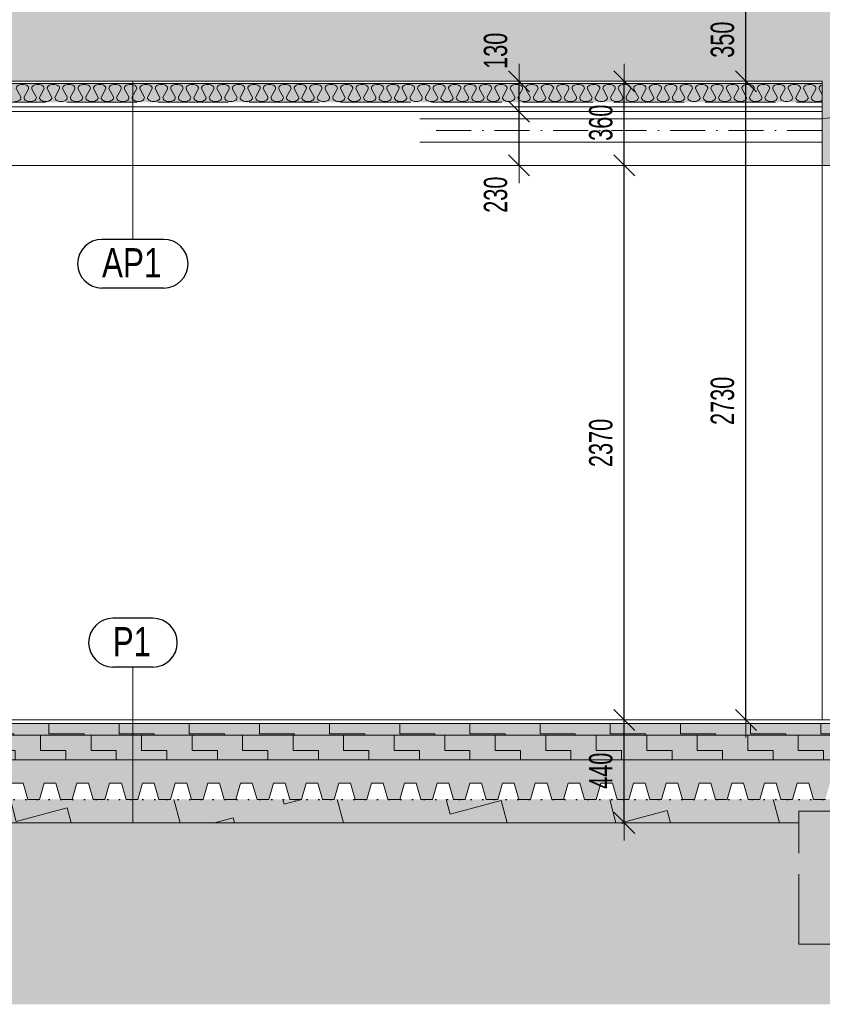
# Model space of a CAD drawing. Header units: millimetres. Extents: x 29003 to 60673, y -60985 to 17010.
# Tile 15 of 128: x 35875 to 39307, y -39857 to -35647. Entities that reach past the tile are written whole.
import ezdxf

# ---------------------------------------------------------------- set-up
doc = ezdxf.new("R2010")
doc.units = ezdxf.units.MM
doc.header["$PDMODE"] = 65
for name, pattern in [('Carkovana 2x_1', [390, 300, -90]), ('Cerchovana_1', [250, 150, -50, 0, -50]), ('JIS_08_37', [50, 0, -50])]:
    doc.linetypes.add(name, pattern=pattern)
for name, color, linetype, lineweight in [('XR$1$ŘEZY_1', 7, 'Continuous', 25), ('XR$2$ŘEZY - KOTY_ TEXTY_1', 7, 'Continuous', 25), ('XR$3$ŘEZY - FILING_1', 7, 'Continuous', 25)]:
    doc.layers.add(name, color=color, linetype=linetype, lineweight=lineweight)
doc.styles.add('ARIAL', font='ARIAL.TTF')
doc.styles.add('ARIALNARROW', font='ARIALN.TTF')
doc.dimstyles.new('DIMSTYLE_4', dxfattribs={"dimtxt": 100, "dimasz": 150, "dimexe": 0, "dimexo": 0, "dimgap": 50, "dimtad": 2, "dimdec": 0, "dimrnd": 5, "dimzin": 12, "dimdsep": 46, "dimtxsty": 'ARIALNARROW', "dimblk1": 'ALL_ML_STRICH', "dimblk2": 'ALL_ML_STRICH', "dimsah": 1, "dimcen": 0, "dimclrd": 6, "dimclre": 6, "dimclrt": 6, "dimadec": 0, "dimazin": 0, "dimtfac": 1, "dimtdec": 0, "dimtix": 1, "dimtmove": 2, "dimatfit": 3, "dimfxl": 0, "dimtzin": 0, "dimlwd": 0, "dimlwe": 13, "dimarcsym": 0})
doc.dimstyles.new('DIMSTYLE_5', dxfattribs={"dimtxt": 100, "dimasz": 150, "dimexe": 0, "dimexo": 0, "dimgap": 50, "dimtad": 2, "dimdec": 0, "dimrnd": 5, "dimzin": 12, "dimdsep": 46, "dimtxsty": 'ARIALNARROW', "dimblk1": 'ALL_ML_STRICH', "dimblk2": 'ALL_ML_STRICH', "dimsah": 1, "dimcen": 0, "dimclrd": 6, "dimclre": 6, "dimclrt": 6, "dimadec": 0, "dimazin": 0, "dimtfac": 1, "dimtdec": 0, "dimtix": 1, "dimtmove": 2, "dimatfit": 3, "dimfxl": 0, "dimtvp": 1.2, "dimtzin": 0, "dimlwd": 0, "dimlwe": 13, "dimarcsym": 0})

# ---------------------------------------------------------------- blocks, each defined once
blk = doc.blocks.new('VZOROVÁ ČÁRA_39')
at = {"layer": 'XR$1$ŘEZY_1', "color": 250, "linetype": 'Continuous', "lineweight": 13}
for p, q in [((35879.4, -35976.6), (35861.4, -35943.8)), ((35894.4, -35976.6), (35912.4, -35943.8)), ((35945.4, -35976.6), (35927.4, -35943.8)), ((35960.4, -35976.6), (35978.4, -35943.8)), ((36011.4, -35976.6), (35993.4, -35943.8)), ((36026.4, -35976.6), (36044.4, -35943.8)), ((36077.4, -35976.6), (36059.4, -35943.8)), ((36092.4, -35976.6), (36110.4, -35943.8)), ((36143.4, -35976.6), (36125.4, -35943.8)), ((36158.4, -35976.6), (36176.4, -35943.8)), ((36209.4, -35976.6), (36191.4, -35943.8)), ((36224.4, -35976.6), (36242.4, -35943.8)), ((36275.4, -35976.6), (36257.4, -35943.8)), ((36290.4, -35976.6), (36308.4, -35943.8)), ((36341.4, -35976.6), (36323.4, -35943.8)), ((36356.4, -35976.6), (36374.4, -35943.8)), ((36407.4, -35976.6), (36389.4, -35943.8)), ((36422.4, -35976.6), (36440.4, -35943.8)), ((36473.4, -35976.6), (36455.4, -35943.8)), ((36488.4, -35976.6), (36506.4, -35943.8)), ((36539.4, -35976.6), (36521.4, -35943.8)), ((36554.4, -35976.6), (36572.4, -35943.8)), ((36605.4, -35976.6), (36587.4, -35943.8)), ((36620.4, -35976.6), (36638.4, -35943.8)), ((36671.4, -35976.6), (36653.4, -35943.8)), ((36686.4, -35976.6), (36704.4, -35943.8)), ((36737.4, -35976.6), (36719.4, -35943.8)), ((36752.4, -35976.6), (36770.4, -35943.8)), ((36803.4, -35976.6), (36785.4, -35943.8)), ((36818.4, -35976.6), (36836.4, -35943.8)), ((36869.4, -35976.6), (36851.4, -35943.8)), ((36884.4, -35976.6), (36902.4, -35943.8)), ((36935.4, -35976.6), (36917.4, -35943.8)), ((36950.4, -35976.6), (36968.4, -35943.8)), ((37001.4, -35976.6), (36983.4, -35943.8)), ((37016.4, -35976.6), (37034.4, -35943.8)), ((37067.4, -35976.6), (37049.4, -35943.8)), ((37082.4, -35976.6), (37100.4, -35943.8)), ((37133.4, -35976.6), (37115.4, -35943.8)), ((37148.4, -35976.6), (37166.4, -35943.8)), ((37199.4, -35976.6), (37181.4, -35943.8)), ((37214.4, -35976.6), (37232.4, -35943.8)), ((37265.4, -35976.6), (37247.4, -35943.8)), ((37280.4, -35976.6), (37298.4, -35943.8)), ((37331.4, -35976.6), (37313.4, -35943.8)), ((37346.4, -35976.6), (37364.4, -35943.8)), ((37397.4, -35976.6), (37379.4, -35943.8)), ((37412.4, -35976.6), (37430.4, -35943.8)), ((37463.4, -35976.6), (37445.4, -35943.8)), ((37478.4, -35976.6), (37496.4, -35943.8)), ((37529.4, -35976.6), (37511.4, -35943.8)), ((37544.4, -35976.6), (37562.4, -35943.8)), ((37595.4, -35976.6), (37577.4, -35943.8)), ((37610.4, -35976.6), (37628.4, -35943.8)), ((37661.4, -35976.6), (37643.4, -35943.8)), ((37676.4, -35976.6), (37694.4, -35943.8)), ((37727.4, -35976.6), (37709.4, -35943.8)), ((37742.4, -35976.6), (37760.4, -35943.8)), ((37793.4, -35976.6), (37775.4, -35943.8)), ((37808.4, -35976.6), (37826.4, -35943.8)), ((37859.4, -35976.6), (37841.4, -35943.8)), ((37874.4, -35976.6), (37892.4, -35943.8)), ((37925.4, -35976.6), (37907.4, -35943.8)), ((37940.4, -35976.6), (37958.4, -35943.8)), ((37991.4, -35976.6), (37973.4, -35943.8)), ((38006.4, -35976.6), (38024.4, -35943.8)), ((38057.4, -35976.6), (38039.4, -35943.8)), ((38072.4, -35976.6), (38090.4, -35943.8)), ((38123.4, -35976.6), (38105.4, -35943.8)), ((38138.4, -35976.6), (38156.4, -35943.8)), ((38189.4, -35976.6), (38171.4, -35943.8)), ((38204.4, -35976.6), (38222.4, -35943.8)), ((38255.4, -35976.6), (38237.4, -35943.8)), ((38270.4, -35976.6), (38288.4, -35943.8)), ((38321.4, -35976.6), (38303.4, -35943.8)), ((38336.4, -35976.6), (38354.4, -35943.8)), ((38387.4, -35976.6), (38369.4, -35943.8)), ((38402.4, -35976.6), (38420.4, -35943.8)), ((38453.4, -35976.6), (38435.4, -35943.8)), ((38468.4, -35976.6), (38486.4, -35943.8)), ((38519.4, -35976.6), (38501.4, -35943.8)), ((38534.4, -35976.6), (38552.4, -35943.8)), ((38585.4, -35976.6), (38567.4, -35943.8)), ((38600.4, -35976.6), (38618.4, -35943.8)), ((38651.4, -35976.6), (38633.4, -35943.8)), ((38666.4, -35976.6), (38684.4, -35943.8)), ((38717.4, -35976.6), (38699.4, -35943.8)), ((38732.4, -35976.6), (38750.4, -35943.8)), ((38783.4, -35976.6), (38765.4, -35943.8)), ((38798.4, -35976.6), (38816.4, -35943.8)), ((38849.4, -35976.6), (38831.4, -35943.8)), ((38864.4, -35976.6), (38882.4, -35943.8)), ((38915.4, -35976.6), (38897.4, -35943.8)), ((38930.4, -35976.6), (38948.4, -35943.8)), ((38981.4, -35976.6), (38963.4, -35943.8)), ((38996.4, -35976.6), (39014.4, -35943.8)), ((39047.4, -35976.6), (39029.4, -35943.8)), ((39062.4, -35976.6), (39080.4, -35943.8)), ((39113.4, -35976.6), (39095.4, -35943.8)), ((39128.4, -35976.6), (39146.4, -35943.8)), ((39179.4, -35976.6), (39161.4, -35943.8)), ((39194.4, -35976.6), (39212.4, -35943.8)), ((39245.4, -35976.6), (39227.4, -35943.8)), ((39260.4, -35976.6), (39278.4, -35943.8)), ((39305.9, -35966.6), (39293.4, -35943.8))]:
    blk.add_line(p, q, dxfattribs=at)
for centre, start_param, end_param in [((35886.9, -35939.5), 1.570796, 3.410373), ((35886.9, -35939.5), 6.014405, 7.853982), ((35952.9, -35939.5), 1.570796, 3.410373), ((35952.9, -35939.5), 6.014405, 7.853982), ((36018.9, -35939.5), 1.570796, 3.410373), ((36018.9, -35939.5), 6.014405, 7.853982), ((36084.9, -35939.5), 1.570796, 3.410373), ((36084.9, -35939.5), 6.014405, 7.853982), ((36150.9, -35939.5), 1.570796, 3.410373), ((36150.9, -35939.5), 6.014405, 7.853982), ((36216.9, -35939.5), 1.570796, 3.410373), ((36216.9, -35939.5), 6.014405, 7.853982), ((36282.9, -35939.5), 1.570796, 3.410373), ((36282.9, -35939.5), 6.014405, 7.853982), ((36348.9, -35939.5), 1.570796, 3.410373), ((36348.9, -35939.5), 6.014405, 7.853982), ((36414.9, -35939.5), 1.570796, 3.410373), ((36414.9, -35939.5), 6.014405, 7.853982), ((36480.9, -35939.5), 1.570796, 3.410373), ((36480.9, -35939.5), 6.014405, 7.853982), ((36546.9, -35939.5), 1.570796, 3.410373), ((36546.9, -35939.5), 6.014405, 7.853982), ((36612.9, -35939.5), 1.570796, 3.410373), ((36612.9, -35939.5), 6.014405, 7.853982), ((36678.9, -35939.5), 1.570796, 3.410373), ((36678.9, -35939.5), 6.014405, 7.853982), ((36744.9, -35939.5), 1.570796, 3.410373), ((36744.9, -35939.5), 6.014405, 7.853982), ((36810.9, -35939.5), 1.570796, 3.410373), ((36810.9, -35939.5), 6.014405, 7.853982), ((36876.9, -35939.5), 1.570796, 3.410373), ((36876.9, -35939.5), 6.014405, 7.853982), ((36942.9, -35939.5), 1.570796, 3.410373), ((36942.9, -35939.5), 6.014405, 7.853982), ((37008.9, -35939.5), 1.570796, 3.410373), ((37008.9, -35939.5), 6.014405, 7.853982), ((37074.9, -35939.5), 1.570796, 3.410373), ((37074.9, -35939.5), 6.014405, 7.853982), ((37140.9, -35939.5), 1.570796, 3.410373), ((37140.9, -35939.5), 6.014405, 7.853982), ((37206.9, -35939.5), 1.570796, 3.410373), ((37206.9, -35939.5), 6.014405, 7.853982), ((37272.9, -35939.5), 1.570796, 3.410373), ((37272.9, -35939.5), 6.014405, 7.853982), ((37338.9, -35939.5), 1.570796, 3.410373), ((37338.9, -35939.5), 6.014405, 7.853982), ((37404.9, -35939.5), 1.570796, 3.410373), ((37404.9, -35939.5), 6.014405, 7.853982), ((37470.9, -35939.5), 1.570796, 3.410373), ((37470.9, -35939.5), 6.014405, 7.853982), ((37536.9, -35939.5), 1.570796, 3.410373), ((37536.9, -35939.5), 6.014405, 7.853982), ((37602.9, -35939.5), 1.570796, 3.410373), ((37602.9, -35939.5), 6.014405, 7.853982), ((37668.9, -35939.5), 1.570796, 3.410373), ((37668.9, -35939.5), 6.014405, 7.853982), ((37734.9, -35939.5), 1.570796, 3.410373), ((37734.9, -35939.5), 6.014405, 7.853982), ((37800.9, -35939.5), 1.570796, 3.410373), ((37800.9, -35939.5), 6.014405, 7.853982), ((37866.9, -35939.5), 1.570796, 3.410373), ((37866.9, -35939.5), 6.014405, 7.853982), ((37932.9, -35939.5), 1.570796, 3.410373), ((37932.9, -35939.5), 6.014405, 7.853982), ((37998.9, -35939.5), 1.570796, 3.410373), ((37998.9, -35939.5), 6.014405, 7.853982), ((38064.9, -35939.5), 1.570796, 3.410373), ((38064.9, -35939.5), 6.014405, 7.853982), ((38130.9, -35939.5), 1.570796, 3.410373), ((38130.9, -35939.5), 6.014405, 7.853982), ((38196.9, -35939.5), 1.570796, 3.410373), ((38196.9, -35939.5), 6.014405, 7.853982), ((38262.9, -35939.5), 1.570796, 3.410373), ((38262.9, -35939.5), 6.014405, 7.853982), ((38328.9, -35939.5), 1.570796, 3.410373), ((38328.9, -35939.5), 6.014405, 7.853982), ((38394.9, -35939.5), 1.570796, 3.410373), ((38394.9, -35939.5), 6.014405, 7.853982), ((38460.9, -35939.5), 1.570796, 3.410373), ((38460.9, -35939.5), 6.014405, 7.853982), ((38526.9, -35939.5), 1.570796, 3.410373), ((38526.9, -35939.5), 6.014405, 7.853982), ((38592.9, -35939.5), 1.570796, 3.410373), ((38592.9, -35939.5), 6.014405, 7.853982), ((38658.9, -35939.5), 1.570796, 3.410373), ((38658.9, -35939.5), 6.014405, 7.853982), ((38724.9, -35939.5), 1.570796, 3.410373), ((38724.9, -35939.5), 6.014405, 7.853982), ((38790.9, -35939.5), 1.570796, 3.410373), ((38790.9, -35939.5), 6.014405, 7.853982), ((38856.9, -35939.5), 1.570796, 3.410373), ((38856.9, -35939.5), 6.014405, 7.853982), ((38922.9, -35939.5), 1.570796, 3.410373), ((38922.9, -35939.5), 6.014405, 7.853982), ((38988.9, -35939.5), 1.570796, 3.410373), ((38988.9, -35939.5), 6.014405, 7.853982), ((39054.9, -35939.5), 1.570796, 3.410373), ((39054.9, -35939.5), 6.014405, 7.853982), ((39120.9, -35939.5), 1.570796, 3.410373), ((39120.9, -35939.5), 6.014405, 7.853982), ((39186.9, -35939.5), 1.570796, 3.410373), ((39186.9, -35939.5), 6.014405, 7.853982), ((39252.9, -35939.5), 1.570796, 3.410373), ((39252.9, -35939.5), 6.014405, 7.853982), ((39318.9, -35939.5), 2.085669, 3.410373), ((35853.9, -35980.8), 4.712389, 6.553711), ((35919.9, -35980.8), 2.871067, 4.712389), ((35919.9, -35980.8), 4.712389, 6.553711), ((35985.9, -35980.8), 2.871067, 4.712389), ((35985.9, -35980.8), 4.712389, 6.553711), ((36051.9, -35980.8), 2.871067, 4.712389), ((36051.9, -35980.8), 4.712389, 6.553711), ((36117.9, -35980.8), 2.871067, 4.712389), ((36117.9, -35980.8), 4.712389, 6.553711), ((36183.9, -35980.8), 2.871067, 4.712389), ((36183.9, -35980.8), 4.712389, 6.553711), ((36249.9, -35980.8), 2.871067, 4.712389), ((36249.9, -35980.8), 4.712389, 6.553711), ((36315.9, -35980.8), 2.871067, 4.712389), ((36315.9, -35980.8), 4.712389, 6.553711), ((36381.9, -35980.8), 2.871067, 4.712389), ((36381.9, -35980.8), 4.712389, 6.553711), ((36447.9, -35980.8), 2.871067, 4.712389), ((36447.9, -35980.8), 4.712389, 6.553711), ((36513.9, -35980.8), 2.871067, 4.712389), ((36513.9, -35980.8), 4.712389, 6.553711), ((36579.9, -35980.8), 2.871067, 4.712389), ((36579.9, -35980.8), 4.712389, 6.553711), ((36645.9, -35980.8), 2.871067, 4.712389), ((36645.9, -35980.8), 4.712389, 6.553711), ((36711.9, -35980.8), 2.871067, 4.712389), ((36711.9, -35980.8), 4.712389, 6.553711), ((36777.9, -35980.8), 2.871067, 4.712389), ((36777.9, -35980.8), 4.712389, 6.553711), ((36843.9, -35980.8), 2.871067, 4.712389), ((36843.9, -35980.8), 4.712389, 6.553711), ((36909.9, -35980.8), 2.871067, 4.712389), ((36909.9, -35980.8), 4.712389, 6.553711), ((36975.9, -35980.8), 2.871067, 4.712389), ((36975.9, -35980.8), 4.712389, 6.553711), ((37041.9, -35980.8), 2.871067, 4.712389), ((37041.9, -35980.8), 4.712389, 6.553711), ((37107.9, -35980.8), 2.871067, 4.712389), ((37107.9, -35980.8), 4.712389, 6.553711), ((37173.9, -35980.8), 2.871067, 4.712389), ((37173.9, -35980.8), 4.712389, 6.553711), ((37239.9, -35980.8), 2.871067, 4.712389), ((37239.9, -35980.8), 4.712389, 6.553711), ((37305.9, -35980.8), 2.871067, 4.712389), ((37305.9, -35980.8), 4.712389, 6.553711), ((37371.9, -35980.8), 2.871067, 4.712389), ((37371.9, -35980.8), 4.712389, 6.553711), ((37437.9, -35980.8), 2.871067, 4.712389), ((37437.9, -35980.8), 4.712389, 6.553711), ((37503.9, -35980.8), 2.871067, 4.712389), ((37503.9, -35980.8), 4.712389, 6.553711), ((37569.9, -35980.8), 2.871067, 4.712389), ((37569.9, -35980.8), 4.712389, 6.553711), ((37635.9, -35980.8), 2.871067, 4.712389), ((37635.9, -35980.8), 4.712389, 6.553711), ((37701.9, -35980.8), 2.871067, 4.712389), ((37701.9, -35980.8), 4.712389, 6.553711), ((37767.9, -35980.8), 2.871067, 4.712389), ((37767.9, -35980.8), 4.712389, 6.553711), ((37833.9, -35980.8), 2.871067, 4.712389), ((37833.9, -35980.8), 4.712389, 6.553711), ((37899.9, -35980.8), 2.871067, 4.712389), ((37899.9, -35980.8), 4.712389, 6.553711), ((37965.9, -35980.8), 2.871067, 4.712389), ((37965.9, -35980.8), 4.712389, 6.553711), ((38031.9, -35980.8), 2.871067, 4.712389), ((38031.9, -35980.8), 4.712389, 6.553711), ((38097.9, -35980.8), 2.871067, 4.712389), ((38097.9, -35980.8), 4.712389, 6.553711), ((38163.9, -35980.8), 2.871067, 4.712389), ((38163.9, -35980.8), 4.712389, 6.553711), ((38229.9, -35980.8), 2.871067, 4.712389), ((38229.9, -35980.8), 4.712389, 6.553711), ((38295.9, -35980.8), 2.871067, 4.712389), ((38295.9, -35980.8), 4.712389, 6.553711), ((38361.9, -35980.8), 2.871067, 4.712389), ((38361.9, -35980.8), 4.712389, 6.553711), ((38427.9, -35980.8), 2.871067, 4.712389), ((38427.9, -35980.8), 4.712389, 6.553711), ((38493.9, -35980.8), 2.871067, 4.712389), ((38493.9, -35980.8), 4.712389, 6.553711), ((38559.9, -35980.8), 2.871067, 4.712389), ((38559.9, -35980.8), 4.712389, 6.553711), ((38625.9, -35980.8), 2.871067, 4.712389), ((38625.9, -35980.8), 4.712389, 6.553711), ((38691.9, -35980.8), 2.871067, 4.712389), ((38691.9, -35980.8), 4.712389, 6.553711), ((38757.9, -35980.8), 2.871067, 4.712389), ((38757.9, -35980.8), 4.712389, 6.553711), ((38823.9, -35980.8), 2.871067, 4.712389), ((38823.9, -35980.8), 4.712389, 6.553711), ((38889.9, -35980.8), 2.871067, 4.712389), ((38889.9, -35980.8), 4.712389, 6.553711), ((38955.9, -35980.8), 2.871067, 4.712389), ((38955.9, -35980.8), 4.712389, 6.553711), ((39021.9, -35980.8), 2.871067, 4.712389), ((39021.9, -35980.8), 4.712389, 6.553711), ((39087.9, -35980.8), 2.871067, 4.712389), ((39087.9, -35980.8), 4.712389, 6.553711), ((39153.9, -35980.8), 2.871067, 4.712389), ((39153.9, -35980.8), 4.712389, 6.553711), ((39219.9, -35980.8), 2.871067, 4.712389), ((39219.9, -35980.8), 4.712389, 6.553711), ((39285.9, -35980.8), 2.871067, 4.712389), ((39285.9, -35980.8), 4.712389, 5.57198)]:
    blk.add_ellipse(centre, major_axis=(26.4, 0), ratio=0.606061, start_param=start_param, end_param=end_param, dxfattribs=at)
blk = doc.blocks.new('ALL_ML_STRICH')
at = {"color": 0, "linetype": 'ByBlock', "lineweight": -2}
for p, q in [((-0.3, -0.3), (0.3, 0.3)), ((0, -0.5), (0, 0.5)), ((-1, 0), (0.5, 0))]:
    blk.add_line(p, q, dxfattribs=at)
blk = doc.blocks.new('*D132')
at = {"layer": 'DEFPOINTS', "color": 6, "linetype": 'Continuous', "lineweight": 13}
for p in [(39305.9, -35910.2), (38980, -38640.8), (39305.9, -38640.8)]:
    blk.add_point(p, dxfattribs=at)
at = {"layer": 'XR$2$ŘEZY - KOTY_ TEXTY_1', "color": 6, "linetype": 'Continuous', "lineweight": -2}
for p, q in [((38980, -35910.2), (38980, -35910.2)), ((38980, -38640.8), (38980, -35910.2)), ((38980, -38640.8), (38980, -38640.8))]:
    blk.add_line(p, q, dxfattribs=at)
at = {"layer": 'XR$2$ŘEZY - KOTY_ TEXTY_1', "color": 6, "linetype": 'Continuous', "lineweight": 13, "xscale": 150, "yscale": 150, "zscale": 150}
for p, rotation in [((38980, -35910.2), 90), ((38980, -38640.8), 270)]:
    blk.add_blockref('ALL_ML_STRICH', p, dxfattribs=dict(at, rotation=rotation))
at = {"layer": 'XR$2$ŘEZY - KOTY_ TEXTY_1', "color": 6, "linetype": 'Continuous', "lineweight": 13, "insert": (38880, -37276.6), "char_height": 100, "width": 324.571, "attachment_point": 5, "rotation": 90, "style": 'ARIALNARROW'}
blk.add_mtext('\\W0.81;\\A1;{2730}', dxfattribs=at)
blk = doc.blocks.new('*D133')
at = {"layer": 'DEFPOINTS', "color": 6, "linetype": 'Continuous', "lineweight": 13}
for p in [(38846.7, -35560.2), (38980, -35910.2), (39305.9, -35910.2)]:
    blk.add_point(p, dxfattribs=at)
at = {"layer": 'XR$2$ŘEZY - KOTY_ TEXTY_1', "color": 6, "linetype": 'Continuous', "lineweight": -2}
for p, q in [((38980, -35560.2), (38980, -35560.2)), ((38980, -35910.2), (38980, -35560.2)), ((38980, -35910.2), (38980, -35910.2))]:
    blk.add_line(p, q, dxfattribs=at)
at = {"layer": 'XR$2$ŘEZY - KOTY_ TEXTY_1', "color": 6, "linetype": 'Continuous', "lineweight": 13, "xscale": 150, "yscale": 150, "zscale": 150}
for p, rotation in [((38980, -35560.2), 90), ((38980, -35910.2), 270)]:
    blk.add_blockref('ALL_ML_STRICH', p, dxfattribs=dict(at, rotation=rotation))
at = {"layer": 'XR$2$ŘEZY - KOTY_ TEXTY_1', "color": 6, "linetype": 'Continuous', "lineweight": 13, "insert": (38880, -35732.6), "char_height": 100, "width": 243.429, "attachment_point": 5, "rotation": 90, "style": 'ARIALNARROW'}
blk.add_mtext('\\W0.81;\\A1;{350}', dxfattribs=at)
blk = doc.blocks.new('*D155')
at = {"layer": 'DEFPOINTS', "color": 6, "linetype": 'Continuous', "lineweight": 13}
for p in [(38079.1, -36040.2), (38010, -36270.2), (38079.1, -36270.2)]:
    blk.add_point(p, dxfattribs=at)
at = {"layer": 'XR$2$ŘEZY - KOTY_ TEXTY_1', "color": 6, "linetype": 'Continuous', "lineweight": -2}
for p, q in [((38010, -36040.2), (38010, -36040.2)), ((38010, -36270.2), (38010, -36040.2)), ((38010, -36270.2), (38010, -36270.2))]:
    blk.add_line(p, q, dxfattribs=at)
at = {"layer": 'XR$2$ŘEZY - KOTY_ TEXTY_1', "color": 6, "linetype": 'Continuous', "lineweight": 13, "xscale": 150, "yscale": 150, "zscale": 150}
for p, rotation in [((38010, -36040.2), 90), ((38010, -36270.2), 270)]:
    blk.add_blockref('ALL_ML_STRICH', p, dxfattribs=dict(at, rotation=rotation))
at = {"layer": 'XR$2$ŘEZY - KOTY_ TEXTY_1', "color": 6, "linetype": 'Continuous', "lineweight": 13, "insert": (37910, -36395.3), "char_height": 100, "width": 243.429, "attachment_point": 5, "rotation": 90, "style": 'ARIALNARROW'}
blk.add_mtext('\\W0.81;\\A1;{230}', dxfattribs=at)
blk = doc.blocks.new('*D156')
at = {"layer": 'DEFPOINTS', "color": 6, "linetype": 'Continuous', "lineweight": 13}
for p in [(38013.6, -35910.2), (38010, -36040.2), (38079.1, -36040.2)]:
    blk.add_point(p, dxfattribs=at)
at = {"layer": 'XR$2$ŘEZY - KOTY_ TEXTY_1', "color": 6, "linetype": 'Continuous', "lineweight": -2}
for p, q in [((38010, -35910.2), (38010, -35910.2)), ((38010, -36040.2), (38010, -35910.2)), ((38010, -36040.2), (38010, -36040.2))]:
    blk.add_line(p, q, dxfattribs=at)
at = {"layer": 'XR$2$ŘEZY - KOTY_ TEXTY_1', "color": 6, "linetype": 'Continuous', "lineweight": 13, "xscale": 150, "yscale": 150, "zscale": 150}
for p, rotation in [((38010, -35910.2), 90), ((38010, -36040.2), 270)]:
    blk.add_blockref('ALL_ML_STRICH', p, dxfattribs=dict(at, rotation=rotation))
at = {"layer": 'XR$2$ŘEZY - KOTY_ TEXTY_1', "color": 6, "linetype": 'Continuous', "lineweight": 13, "insert": (37910, -35780), "char_height": 100, "width": 243.429, "attachment_point": 5, "rotation": 90, "style": 'ARIALNARROW'}
blk.add_mtext('\\W0.81;\\A1;{130}', dxfattribs=at)
blk = doc.blocks.new('*D158')
at = {"layer": 'DEFPOINTS', "color": 6, "linetype": 'Continuous', "lineweight": 13}
for p in [(39305.9, -38640.8), (38452.1, -39080.8), (38460, -39080.8)]:
    blk.add_point(p, dxfattribs=at)
at = {"layer": 'XR$2$ŘEZY - KOTY_ TEXTY_1', "color": 6, "linetype": 'Continuous', "lineweight": -2}
for p, q in [((38460, -38640.8), (38460, -38640.8)), ((38460, -39080.8), (38460, -38640.8)), ((38446.5, -39080.8), (38460, -39080.8))]:
    blk.add_line(p, q, dxfattribs=at)
at = {"layer": 'XR$2$ŘEZY - KOTY_ TEXTY_1', "color": 6, "linetype": 'Continuous', "lineweight": 13, "xscale": 150, "yscale": 150, "zscale": 150}
for p, rotation in [((38460, -38640.8), 90), ((38460, -39080.8), 270)]:
    blk.add_blockref('ALL_ML_STRICH', p, dxfattribs=dict(at, rotation=rotation))
at = {"layer": 'XR$2$ŘEZY - KOTY_ TEXTY_1', "color": 6, "linetype": 'Continuous', "lineweight": 13, "insert": (38360, -38858.3), "char_height": 100, "width": 243.429, "attachment_point": 5, "rotation": 90, "style": 'ARIALNARROW'}
blk.add_mtext('\\W0.81;\\A1;{440}', dxfattribs=at)
blk = doc.blocks.new('*D159')
at = {"layer": 'DEFPOINTS', "color": 6, "linetype": 'Continuous', "lineweight": 13}
for p in [(39305.9, -36270.2), (38460, -38640.8), (39305.9, -38640.8)]:
    blk.add_point(p, dxfattribs=at)
at = {"layer": 'XR$2$ŘEZY - KOTY_ TEXTY_1', "color": 6, "linetype": 'Continuous', "lineweight": -2}
for p, q in [((38460, -36270.2), (38460, -36270.2)), ((38460, -38640.8), (38460, -36270.2)), ((38460, -38640.8), (38460, -38640.8))]:
    blk.add_line(p, q, dxfattribs=at)
at = {"layer": 'XR$2$ŘEZY - KOTY_ TEXTY_1', "color": 6, "linetype": 'Continuous', "lineweight": 13, "xscale": 150, "yscale": 150, "zscale": 150}
for p, rotation in [((38460, -36270.2), 90), ((38460, -38640.8), 270)]:
    blk.add_blockref('ALL_ML_STRICH', p, dxfattribs=dict(at, rotation=rotation))
at = {"layer": 'XR$2$ŘEZY - KOTY_ TEXTY_1', "color": 6, "linetype": 'Continuous', "lineweight": 13, "insert": (38360, -37456.6), "char_height": 100, "width": 324.571, "attachment_point": 5, "rotation": 90, "style": 'ARIALNARROW'}
blk.add_mtext('\\W0.81;\\A1;{2370}', dxfattribs=at)
blk = doc.blocks.new('*D160')
at = {"layer": 'DEFPOINTS', "color": 6, "linetype": 'Continuous', "lineweight": 13}
for p in [(38452.8, -35910.2), (38460, -36270.2), (39305.9, -36270.2)]:
    blk.add_point(p, dxfattribs=at)
at = {"layer": 'XR$2$ŘEZY - KOTY_ TEXTY_1', "color": 6, "linetype": 'Continuous', "lineweight": -2}
for p, q in [((38460, -35910.2), (38460, -35910.2)), ((38460, -36270.2), (38460, -35910.2)), ((38460, -36270.2), (38460, -36270.2))]:
    blk.add_line(p, q, dxfattribs=at)
at = {"layer": 'XR$2$ŘEZY - KOTY_ TEXTY_1', "color": 6, "linetype": 'Continuous', "lineweight": 13, "xscale": 150, "yscale": 150, "zscale": 150}
for p, rotation in [((38460, -35910.2), 90), ((38460, -36270.2), 270)]:
    blk.add_blockref('ALL_ML_STRICH', p, dxfattribs=dict(at, rotation=rotation))
at = {"layer": 'XR$2$ŘEZY - KOTY_ TEXTY_1', "color": 6, "linetype": 'Continuous', "lineweight": 13, "insert": (38360, -36087.6), "char_height": 100, "width": 243.429, "attachment_point": 5, "rotation": 90, "style": 'ARIALNARROW'}
blk.add_mtext('\\W0.81;\\A1;{360}', dxfattribs=at)

msp = doc.modelspace()

# ---------------------------------------------------------------- hatches: boundary and pattern name
at = {"layer": 'XR$3$ŘEZY - FILING_1', "linetype": 'Continuous', "lineweight": 13}
for color, points in [(254, [(32895.9, -35575.2), (32895.9, -36240.2), (33345.9, -36240.2), (33345.9, -35910.2), (39305.9, -35910.2), (39305.9, -36270.2), (39805.9, -36270.2), (39805.9, -36620.2), (39905.9, -36620.2), (39905.9, -35910.2), (41055.9, -35910.2), (41055.9, -36620.2), (41155.9, -36620.2), (41155.9, -35910.2), (41267.7, -35910.2), (43795.9, -37523.3), (43845.9, -37523.3), (43845.9, -38980.8), (43795.9, -38980.8), (43795.9, -39599.5), (45405.9, -39599.5), (45405.9, -33085.2), (46555.9, -33085.2), (46555.9, -32775), (46420.9, -32775), (46420.9, -32880.2), (43685.9, -32880.2), (43685.9, -32590.2), (39755.9, -32521.6), (39755.9, -31860.2), (39305.9, -31860.2), (39305.9, -32960.2), (39905.9, -32960.2), (39905.9, -32810.2), (41075.9, -32810.2), (41075.9, -33540.2), (41175.9, -33540.2), (41175.9, -32810.2), (42885.9, -32810.2), (42885.9, -33190.2), (44955.9, -33190.2), (44955.9, -37420.2), (43875.9, -37420.2), (43875.9, -37251.1), (43610.9, -37251.1), (43610.9, -37082), (43345.9, -37082), (43345.9, -36912.9), (43080.9, -36912.9), (43080.9, -36743.8), (42815.9, -36743.8), (42815.9, -36574.7), (42550.9, -36574.7), (42550.9, -36405.6), (42285.9, -36405.6), (42285.9, -36236.5), (42020.9, -36236.5), (42020.9, -36067.4), (41755.9, -36067.4), (41755.9, -35898.3), (41490.9, -35898.3), (41490.9, -35729.3), (41225.9, -35729.3), (41225.9, -35560.2), (35775.9, -35560.2), (35775.9, -35575.2)]), (11, [(33345.9, -35920.2), (33345.9, -36000.2), (39305.9, -36000.2), (39305.9, -35920.2)]), (251, [(40859.6, -38980.8), (40879.6, -38910.8), (40929.6, -38910.8), (40949.6, -38980.8), (40999.6, -38980.8), (41019.6, -38910.8), (41069.6, -38910.8), (41089.6, -38980.8), (41139.6, -38980.8), (41159.6, -38910.8), (41209.6, -38910.8), (41229.6, -38980.8), (41279.6, -38980.8), (41299.6, -38910.8), (41349.6, -38910.8), (41369.6, -38980.8), (41419.6, -38980.8), (41439.6, -38910.8), (41489.6, -38910.8), (41509.6, -38980.8), (41559.6, -38980.8), (41579.6, -38910.8), (41629.6, -38910.8), (41649.6, -38980.8), (41699.6, -38980.8), (41719.6, -38910.8), (41769.6, -38910.8), (41789.6, -38980.8), (41839.6, -38980.8), (41859.6, -38910.8), (41909.6, -38910.8), (41929.6, -38980.8), (41979.6, -38980.8), (41999.6, -38910.8), (42049.6, -38910.8), (42069.6, -38980.8), (42119.6, -38980.8), (42139.6, -38910.8), (42189.6, -38910.8), (42209.6, -38980.8), (42259.6, -38980.8), (42279.6, -38910.8), (42329.6, -38910.8), (42349.6, -38980.8), (42399.6, -38980.8), (42419.6, -38910.8), (42469.6, -38910.8), (42489.6, -38980.8), (42539.6, -38980.8), (42559.6, -38910.8), (42609.6, -38910.8), (42629.6, -38980.8), (42679.6, -38980.8), (42699.6, -38910.8), (42749.6, -38910.8), (42769.6, -38980.8), (42819.6, -38980.8), (42839.6, -38910.8), (42889.6, -38910.8), (42909.6, -38980.8), (42959.6, -38980.8), (42979.6, -38910.8), (43029.6, -38910.8), (43049.6, -38980.8), (43099.6, -38980.8), (43119.6, -38910.8), (43169.6, -38910.8), (43189.6, -38980.8), (43239.6, -38980.8), (43259.6, -38910.8), (43309.6, -38910.8), (43329.6, -38980.8), (43379.6, -38980.8), (43399.6, -38910.8), (43449.6, -38910.8), (43469.6, -38980.8), (43519.6, -38980.8), (43539.6, -38910.8), (43589.6, -38910.8), (43609.6, -38980.8), (43659.6, -38980.8), (43679.6, -38910.8), (43729.6, -38910.8), (43749.6, -38980.8), (43795.9, -38980.8), (43795.9, -38810.8), (33345.9, -38810.8), (33345.9, -38910.8), (33369.6, -38910.8), (33389.6, -38980.8), (33439.6, -38980.8), (33459.6, -38910.8), (33509.6, -38910.8), (33529.6, -38980.8), (33579.6, -38980.8), (33599.6, -38910.8), (33649.6, -38910.8), (33669.6, -38980.8), (33719.6, -38980.8), (33739.6, -38910.8), (33789.6, -38910.8), (33809.6, -38980.8), (33859.6, -38980.8), (33879.6, -38910.8), (33929.6, -38910.8), (33949.6, -38980.8), (33999.6, -38980.8), (34019.6, -38910.8), (34069.6, -38910.8), (34089.6, -38980.8), (34139.6, -38980.8), (34159.6, -38910.8), (34209.6, -38910.8), (34229.6, -38980.8), (34279.6, -38980.8), (34299.6, -38910.8), (34349.6, -38910.8), (34369.6, -38980.8), (34419.6, -38980.8), (34439.6, -38910.8), (34489.6, -38910.8), (34509.6, -38980.8), (34559.6, -38980.8), (34579.6, -38910.8), (34629.6, -38910.8), (34649.6, -38980.8), (34699.6, -38980.8), (34719.6, -38910.8), (34769.6, -38910.8), (34789.6, -38980.8), (34839.6, -38980.8), (34859.6, -38910.8), (34909.6, -38910.8), (34929.6, -38980.8), (34979.6, -38980.8), (34999.6, -38910.8), (35049.6, -38910.8), (35069.6, -38980.8), (35119.6, -38980.8), (35139.6, -38910.8), (35189.6, -38910.8), (35209.6, -38980.8), (35259.6, -38980.8), (35279.6, -38910.8), (35329.6, -38910.8), (35349.6, -38980.8), (35399.6, -38980.8), (35419.6, -38910.8), (35469.6, -38910.8), (35489.6, -38980.8), (35539.6, -38980.8), (35559.6, -38910.8), (35609.6, -38910.8), (35629.6, -38980.8), (35679.6, -38980.8), (35699.6, -38910.8), (35749.6, -38910.8), (35769.6, -38980.8), (35819.6, -38980.8), (35839.6, -38910.8), (35889.6, -38910.8), (35909.6, -38980.8), (35959.6, -38980.8), (35979.6, -38910.8), (36029.6, -38910.8), (36049.6, -38980.8), (36099.6, -38980.8), (36119.6, -38910.8), (36169.6, -38910.8), (36189.6, -38980.8), (36239.6, -38980.8), (36259.6, -38910.8), (36309.6, -38910.8), (36329.6, -38980.8), (36379.6, -38980.8), (36399.6, -38910.8), (36449.6, -38910.8), (36469.6, -38980.8), (36519.6, -38980.8), (36539.6, -38910.8), (36589.6, -38910.8), (36609.6, -38980.8), (36659.6, -38980.8), (36679.6, -38910.8), (36729.6, -38910.8), (36749.6, -38980.8), (36799.6, -38980.8), (36819.6, -38910.8), (36869.6, -38910.8), (36889.6, -38980.8), (36939.6, -38980.8), (36959.6, -38910.8), (37009.6, -38910.8), (37029.6, -38980.8), (37079.6, -38980.8), (37099.6, -38910.8), (37149.6, -38910.8), (37169.6, -38980.8), (37219.6, -38980.8), (37239.6, -38910.8), (37289.6, -38910.8), (37309.6, -38980.8), (37359.6, -38980.8), (37379.6, -38910.8), (37429.6, -38910.8), (37449.6, -38980.8), (37499.6, -38980.8), (37519.6, -38910.8), (37569.6, -38910.8), (37589.6, -38980.8), (37639.6, -38980.8), (37659.6, -38910.8), (37709.6, -38910.8), (37729.6, -38980.8), (37779.6, -38980.8), (37799.6, -38910.8), (37849.6, -38910.8), (37869.6, -38980.8), (37919.6, -38980.8), (37939.6, -38910.8), (37989.6, -38910.8), (38009.6, -38980.8), (38059.6, -38980.8), (38079.6, -38910.8), (38129.6, -38910.8), (38149.6, -38980.8), (38199.6, -38980.8), (38219.6, -38910.8), (38269.6, -38910.8), (38289.6, -38980.8), (38339.6, -38980.8), (38359.6, -38910.8), (38409.6, -38910.8), (38429.6, -38980.8), (38479.6, -38980.8), (38499.6, -38910.8), (38549.6, -38910.8), (38569.6, -38980.8), (38619.6, -38980.8), (38639.6, -38910.8), (38689.6, -38910.8), (38709.6, -38980.8), (38759.6, -38980.8), (38779.6, -38910.8), (38829.6, -38910.8), (38849.6, -38980.8), (38899.6, -38980.8), (38919.6, -38910.8), (38969.6, -38910.8), (38989.6, -38980.8), (39039.6, -38980.8), (39059.6, -38910.8), (39109.6, -38910.8), (39129.6, -38980.8), (39179.6, -38980.8), (39199.6, -38910.8), (39249.6, -38910.8), (39269.6, -38980.8), (39319.6, -38980.8), (39339.6, -38910.8), (39389.6, -38910.8), (39409.6, -38980.8), (39459.6, -38980.8), (39479.6, -38910.8), (39529.6, -38910.8), (39549.6, -38980.8), (39599.6, -38980.8), (39619.6, -38910.8), (39669.6, -38910.8), (39689.6, -38980.8), (39739.6, -38980.8), (39759.6, -38910.8), (39809.6, -38910.8), (39829.6, -38980.8), (39879.6, -38980.8), (39899.6, -38910.8), (39949.6, -38910.8), (39969.6, -38980.8), (40019.6, -38980.8), (40039.6, -38910.8), (40089.6, -38910.8), (40109.6, -38980.8), (40159.6, -38980.8), (40179.6, -38910.8), (40229.6, -38910.8), (40249.6, -38980.8), (40299.6, -38980.8), (40319.6, -38910.8), (40369.6, -38910.8), (40389.6, -38980.8), (40439.6, -38980.8), (40459.6, -38910.8), (40509.6, -38910.8), (40529.6, -38980.8), (40579.6, -38980.8), (40599.6, -38910.8), (40649.6, -38910.8), (40669.6, -38980.8), (40719.6, -38980.8), (40739.6, -38910.8), (40789.6, -38910.8), (40809.6, -38980.8), (40815.9, -38980.8)]), (254, [(40005.9, -39030.8), (39205.9, -39030.8), (39205.9, -39600.2), (40005.9, -39600.2)])]:
    msp.add_hatch(color=color, dxfattribs=at).paths.add_polyline_path(points)
for color, points in [(9, [(49080.5, -36330.2), (46405.8, -36330.2), (46405.8, -38060.2), (45405.9, -38060.1), (45405.9, -39599.5), (43795.9, -39599.5), (43795.9, -39080.8), (40005.9, -39080.8), (40005.9, -39600.2), (39205.9, -39600.2), (39205.9, -39080.8), (33495.9, -39080.8), (33495.9, -39490.2), (32895.9, -39490.2), (32895.9, -39059.4), (32095.8, -39059.4), (32095.8, -38345.2), (30770.9, -38345.2), (30570.9, -36990.2), (29270.2, -36990.2), (29270.2, -39856.7), (49080.5, -39856.7)]), (11, [(33345.9, -38705.8), (43795.3, -38705.8), (43795.3, -38655.8), (33345.9, -38655.8)]), (11, [(43795.9, -38810.8), (43795.9, -38705.8), (33345.9, -38705.8), (33345.9, -38810.8)]), (11, [(40815.9, -39080.8), (43795.9, -39080.8), (43795.9, -38980.8), (33295.9, -38980.8), (33295.9, -39080.8), (39205.9, -39080.8), (39205.9, -39030.8), (40005.9, -39030.8), (40005.9, -39080.8), (40815.9, -39080.8)])]:
    msp.add_hatch(color=color, dxfattribs=at).paths.add_polyline_path(points, flags=0)
h = msp.add_hatch(dxfattribs=at)
h.set_pattern_fill('VZOR', scale=150, style=0, pattern_type=2)
h.set_pattern_definition([(0, (300, 300), (150, 150), [150, -150]), (90, (300, 300), (-150, 150), [150, -150])])
h.paths.add_polyline_path([(33345.9, -38705.8), (43795.3, -38705.8), (43795.3, -38655.8), (33345.9, -38655.8)], flags=0)
h = msp.add_hatch(dxfattribs=at)
h.set_pattern_fill('VZOR', scale=108, style=0, pattern_type=2)
h.set_pattern_definition([(0, (216, 216), (108, 108), [108, -108]), (90, (216, 216), (-108, 108), [108, -108])])
h.paths.add_polyline_path([(43795.9, -38810.8), (43795.9, -38705.8), (33345.9, -38705.8), (33345.9, -38810.8)], flags=0)
h = msp.add_hatch(dxfattribs=at)
h.set_pattern_fill('VZOR', scale=225, angle=15, style=0, pattern_type=2)
h.set_pattern_definition([(15, (318.2, 551.14), (159.099, 275.5676), [225, -225]), (105, (318.2, 551.14), (-275.5676, 159.099), [225, -225])])
h.paths.add_polyline_path([(40815.9, -39080.8), (43795.9, -39080.8), (43795.9, -38980.8), (33295.9, -38980.8), (33295.9, -39080.8), (39205.9, -39080.8), (39205.9, -39030.8), (40005.9, -39030.8), (40005.9, -39080.8), (40815.9, -39080.8)], flags=0)

# ---------------------------------------------------------------- linework, layer by layer
at = {"layer": 'XR$1$ŘEZY_1', "color": 7, "linetype": 'Continuous', "lineweight": 13}
for p, q in [((33345.9, -35910.2), (39305.9, -35910.2)), ((39305.9, -35920.2), (33345.9, -35920.2)), ((39305.9, -36270.2), (39305.9, -35910.2)), ((39305.9, -36020.2), (33345.9, -36020.2)), ((33345.9, -36040.2), (39305.9, -36040.2)), ((33345.9, -36270.2), (39305.9, -36270.2)), ((39305.9, -38640.8), (39305.9, -36270.2)), ((39305.9, -36270.2), (39805.9, -36270.2)), ((33345.9, -38640.8), (43795.3, -38640.8)), ((33345.9, -38655.8), (43795.3, -38655.8)), ((33345.9, -38810.8), (43795.9, -38810.8)), ((35839.6, -38910.8), (35889.6, -38910.8)), ((35889.6, -38910.8), (35909.6, -38980.8)), ((35959.6, -38980.8), (35979.6, -38910.8)), ((35979.6, -38910.8), (36029.6, -38910.8)), ((36029.6, -38910.8), (36049.6, -38980.8)), ((36099.6, -38980.8), (36119.6, -38910.8)), ((36119.6, -38910.8), (36169.6, -38910.8)), ((36169.6, -38910.8), (36189.6, -38980.8)), ((36239.6, -38980.8), (36259.6, -38910.8)), ((36259.6, -38910.8), (36309.6, -38910.8)), ((36309.6, -38910.8), (36329.6, -38980.8)), ((36379.6, -38980.8), (36399.6, -38910.8)), ((36399.6, -38910.8), (36449.6, -38910.8)), ((36449.6, -38910.8), (36469.6, -38980.8)), ((36519.6, -38980.8), (36539.6, -38910.8)), ((36539.6, -38910.8), (36589.6, -38910.8)), ((36589.6, -38910.8), (36609.6, -38980.8)), ((36659.6, -38980.8), (36679.6, -38910.8)), ((36679.6, -38910.8), (36729.6, -38910.8)), ((36729.6, -38910.8), (36749.6, -38980.8)), ((36799.6, -38980.8), (36819.6, -38910.8)), ((36819.6, -38910.8), (36869.6, -38910.8)), ((36869.6, -38910.8), (36889.6, -38980.8)), ((36939.6, -38980.8), (36959.6, -38910.8)), ((36959.6, -38910.8), (37009.6, -38910.8)), ((37009.6, -38910.8), (37029.6, -38980.8)), ((37079.6, -38980.8), (37099.6, -38910.8)), ((37099.6, -38910.8), (37149.6, -38910.8)), ((37149.6, -38910.8), (37169.6, -38980.8)), ((37219.6, -38980.8), (37239.6, -38910.8)), ((37239.6, -38910.8), (37289.6, -38910.8)), ((37289.6, -38910.8), (37309.6, -38980.8)), ((37359.6, -38980.8), (37379.6, -38910.8)), ((37379.6, -38910.8), (37429.6, -38910.8)), ((37429.6, -38910.8), (37449.6, -38980.8)), ((37499.6, -38980.8), (37519.6, -38910.8)), ((37519.6, -38910.8), (37569.6, -38910.8)), ((37569.6, -38910.8), (37589.6, -38980.8)), ((37639.6, -38980.8), (37659.6, -38910.8)), ((37659.6, -38910.8), (37709.6, -38910.8)), ((37709.6, -38910.8), (37729.6, -38980.8)), ((37779.6, -38980.8), (37799.6, -38910.8)), ((37799.6, -38910.8), (37849.6, -38910.8)), ((37849.6, -38910.8), (37869.6, -38980.8)), ((37919.6, -38980.8), (37939.6, -38910.8)), ((37939.6, -38910.8), (37989.6, -38910.8)), ((37989.6, -38910.8), (38009.6, -38980.8)), ((38059.6, -38980.8), (38079.6, -38910.8)), ((38079.6, -38910.8), (38129.6, -38910.8)), ((38129.6, -38910.8), (38149.6, -38980.8)), ((38199.6, -38980.8), (38219.6, -38910.8)), ((38219.6, -38910.8), (38269.6, -38910.8)), ((38269.6, -38910.8), (38289.6, -38980.8)), ((38339.6, -38980.8), (38359.6, -38910.8)), ((38359.6, -38910.8), (38409.6, -38910.8)), ((38409.6, -38910.8), (38429.6, -38980.8)), ((38479.6, -38980.8), (38499.6, -38910.8)), ((38499.6, -38910.8), (38549.6, -38910.8)), ((38549.6, -38910.8), (38569.6, -38980.8)), ((38619.6, -38980.8), (38639.6, -38910.8)), ((38639.6, -38910.8), (38689.6, -38910.8)), ((38689.6, -38910.8), (38709.6, -38980.8)), ((38759.6, -38980.8), (38779.6, -38910.8)), ((38779.6, -38910.8), (38829.6, -38910.8)), ((38829.6, -38910.8), (38849.6, -38980.8)), ((38899.6, -38980.8), (38919.6, -38910.8)), ((38919.6, -38910.8), (38969.6, -38910.8)), ((38969.6, -38910.8), (38989.6, -38980.8)), ((39039.6, -38980.8), (39059.6, -38910.8)), ((39059.6, -38910.8), (39109.6, -38910.8)), ((39109.6, -38910.8), (39129.6, -38980.8)), ((39179.6, -38980.8), (39199.6, -38910.8)), ((39199.6, -38910.8), (39249.6, -38910.8)), ((39249.6, -38910.8), (39269.6, -38980.8)), ((35909.6, -38980.8), (35959.6, -38980.8)), ((36049.6, -38980.8), (36099.6, -38980.8)), ((36189.6, -38980.8), (36239.6, -38980.8)), ((36329.6, -38980.8), (36379.6, -38980.8)), ((36469.6, -38980.8), (36519.6, -38980.8)), ((36609.6, -38980.8), (36659.6, -38980.8)), ((36749.6, -38980.8), (36799.6, -38980.8)), ((36889.6, -38980.8), (36939.6, -38980.8)), ((37029.6, -38980.8), (37079.6, -38980.8)), ((37169.6, -38980.8), (37219.6, -38980.8)), ((37309.6, -38980.8), (37359.6, -38980.8)), ((37449.6, -38980.8), (37499.6, -38980.8)), ((37589.6, -38980.8), (37639.6, -38980.8)), ((37729.6, -38980.8), (37779.6, -38980.8)), ((37869.6, -38980.8), (37919.6, -38980.8)), ((38009.6, -38980.8), (38059.6, -38980.8)), ((38015.9, -38980.8), (38059.6, -38980.8)), ((38149.6, -38980.8), (38199.6, -38980.8)), ((38289.6, -38980.8), (38339.6, -38980.8)), ((38429.6, -38980.8), (38479.6, -38980.8)), ((38569.6, -38980.8), (38619.6, -38980.8)), ((38709.6, -38980.8), (38759.6, -38980.8)), ((38849.6, -38980.8), (38899.6, -38980.8)), ((38989.6, -38980.8), (39039.6, -38980.8)), ((39129.6, -38980.8), (39179.6, -38980.8)), ((39269.6, -38980.8), (39319.6, -38980.8)), ((40005.9, -39030.8), (39205.9, -39030.8)), ((33295.9, -39080.8), (39205.9, -39080.8))]:
    msp.add_line(p, q, dxfattribs=at)
at = {"layer": 'XR$1$ŘEZY_1', "color": 7, "linetype": 'Carkovana 2x_1', "lineweight": 13}
for p, q in [((33345.9, -36000.2), (39305.9, -36000.2)), ((39205.9, -39600.2), (39205.9, -39030.8)), ((39205.9, -39600.2), (40005.9, -39600.2))]:
    msp.add_line(p, q, dxfattribs=at)
at = {"layer": 'XR$1$ŘEZY_1', "color": 132, "linetype": 'Continuous', "lineweight": 13}
for p, q in [((40039.6, -36002), (39298.2, -36070.5)), ((39305.9, -36070.2), (37585.9, -36070.2)), ((39305.9, -36170.2), (37585.9, -36170.2))]:
    msp.add_line(p, q, dxfattribs=at)
at = {"layer": 'XR$1$ŘEZY_1', "color": 132, "linetype": 'Cerchovana_1', "lineweight": 13}
for p, q in [((40029.2, -36053.3), (39305.9, -36120.2)), ((39305.9, -36120.2), (37585.9, -36120.2))]:
    msp.add_line(p, q, dxfattribs=at)
at = {"layer": 'XR$1$ŘEZY_1', "color": 251, "linetype": 'Continuous', "lineweight": 13}
for p, q in [((33345.9, -38655.8), (43795.3, -38655.8)), ((33345.9, -38705.8), (43795.3, -38705.8))]:
    msp.add_line(p, q, dxfattribs=at)
at = {"layer": 'XR$1$ŘEZY_1', "color": 7, "linetype": 'JIS_08_37', "lineweight": 25}
msp.add_line((33295.9, -38980.8), (43795.9, -38980.8), dxfattribs=at)
at = {"layer": 'XR$1$ŘEZY_1', "color": 7, "linetype": 'Continuous', "lineweight": 13}
for points in [[(35959.6, -38980.8), (35959.6, -38980.8)], [(35959.6, -38980.8), (35959.6, -38980.8)], [(36099.6, -38980.8), (36099.6, -38980.8)], [(36099.6, -38980.8), (36099.6, -38980.8)], [(36239.6, -38980.8), (36239.6, -38980.8)], [(36239.6, -38980.8), (36239.6, -38980.8)], [(36379.6, -38980.8), (36379.6, -38980.8)], [(36379.6, -38980.8), (36379.6, -38980.8)], [(36519.6, -38980.8), (36519.6, -38980.8)], [(36519.6, -38980.8), (36519.6, -38980.8)], [(36659.6, -38980.8), (36659.6, -38980.8)], [(36659.6, -38980.8), (36659.6, -38980.8)], [(36799.6, -38980.8), (36799.6, -38980.8)], [(36799.6, -38980.8), (36799.6, -38980.8)], [(36939.6, -38980.8), (36939.6, -38980.8)], [(36939.6, -38980.8), (36939.6, -38980.8)], [(37079.6, -38980.8), (37079.6, -38980.8)], [(37079.6, -38980.8), (37079.6, -38980.8)], [(37219.6, -38980.8), (37219.6, -38980.8)], [(37219.6, -38980.8), (37219.6, -38980.8)], [(37359.6, -38980.8), (37359.6, -38980.8)], [(37359.6, -38980.8), (37359.6, -38980.8)], [(37499.6, -38980.8), (37499.6, -38980.8)], [(37499.6, -38980.8), (37499.6, -38980.8)], [(37639.6, -38980.8), (37639.6, -38980.8)], [(37639.6, -38980.8), (37639.6, -38980.8)], [(37779.6, -38980.8), (37779.6, -38980.8)], [(37779.6, -38980.8), (37779.6, -38980.8)], [(37919.6, -38980.8), (37919.6, -38980.8)], [(37919.6, -38980.8), (37919.6, -38980.8)], [(38059.6, -38980.8), (38059.6, -38980.8)], [(38059.6, -38980.8), (38059.6, -38980.8)], [(38059.6, -38980.8), (38059.6, -38980.8)], [(38059.6, -38980.8), (38059.6, -38980.8)], [(38199.6, -38980.8), (38199.6, -38980.8)], [(38199.6, -38980.8), (38199.6, -38980.8)], [(38339.6, -38980.8), (38339.6, -38980.8)], [(38339.6, -38980.8), (38339.6, -38980.8)], [(38479.6, -38980.8), (38479.6, -38980.8)], [(38479.6, -38980.8), (38479.6, -38980.8)], [(38619.6, -38980.8), (38619.6, -38980.8)], [(38619.6, -38980.8), (38619.6, -38980.8)], [(38759.6, -38980.8), (38759.6, -38980.8)], [(38759.6, -38980.8), (38759.6, -38980.8)], [(38899.6, -38980.8), (38899.6, -38980.8)], [(38899.6, -38980.8), (38899.6, -38980.8)], [(39039.6, -38980.8), (39039.6, -38980.8)], [(39039.6, -38980.8), (39039.6, -38980.8)], [(39179.6, -38980.8), (39179.6, -38980.8)], [(39179.6, -38980.8), (39179.6, -38980.8)]]:
    msp.add_lwpolyline(points, close=True, dxfattribs=at)
at = {"layer": 'XR$2$ŘEZY - KOTY_ TEXTY_1', "color": 3, "linetype": 'Continuous', "lineweight": 13}
for p, q in [((36358.5, -36586.3), (36358.5, -35910.2)), ((36358.5, -38414.7), (36358.5, -39080.8))]:
    msp.add_line(p, q, dxfattribs=at)
at = {"layer": 'XR$2$ŘEZY - KOTY_ TEXTY_1', "color": 3, "linetype": 'Continuous', "lineweight": 25}
for p, q in [((36490.9, -36586.3), (36226.8, -36586.3)), ((36490.9, -36794.6), (36226.8, -36794.6)), ((36444.4, -38206.4), (36273.5, -38206.4)), ((36444.4, -38414.7), (36273.5, -38414.7))]:
    msp.add_line(p, q, dxfattribs=at)
for centre, start, end in [((36226.8, -36690.5), 90, 270), ((36490.9, -36690.5), 270, 90), ((36273.5, -38310.6), 90, 270), ((36444.4, -38310.6), 270, 90)]:
    msp.add_arc(centre, 104.2, start, end, dxfattribs=at)

# ---------------------------------------------------------------- block references
at = {"layer": 'XR$1$ŘEZY_1', "color": 250, "linetype": 'Continuous', "lineweight": 13}
msp.add_blockref('VZOROVÁ ČÁRA_39', (0, 0), dxfattribs=at)

# ---------------------------------------------------------------- texts
at = {"layer": 'XR$2$ŘEZY - KOTY_ TEXTY_1', "color": 3, "linetype": 'Continuous', "lineweight": 25, "char_height": 125, "attachment_point": 7, "style": 'ARIAL'}
for s, insert, width in [('\\W0.77;AP1', (36226.8, -36748.8), 312.471), ('\\W0.76;P1', (36273.5, -38368.9), 218.378)]:
    msp.add_mtext(s, dxfattribs=dict(at, insert=insert, width=width))

# ---------------------------------------------------------------- dimensions: what is measured, and where the dimension line sits
at = {"layer": 'XR$2$ŘEZY - KOTY_ TEXTY_1', "color": 6, "linetype": 'Continuous', "lineweight": 13}
for base, p1, p2, dimstyle, picture, middle in [((38980, -35560.2), (38980, -35910.2), (38980, -35560.2), 'DIMSTYLE_4', '*D133', (38880, -35732.6)), ((38010, -35910.2), (38010, -36040.2), (38010, -35910.2), 'DIMSTYLE_5', '*D156', (37910, -35780)), ((38460, -35910.2), (38460, -36270.2), (38460, -35910.2), 'DIMSTYLE_4', '*D160', (38360, -36087.6)), ((38980, -35910.2), (38980, -38640.8), (38980, -35910.2), 'DIMSTYLE_4', '*D132', (38880, -37276.6)), ((38010, -36040.2), (38010, -36270.2), (38010, -36040.2), 'DIMSTYLE_5', '*D155', (37910, -36395.3)), ((38460, -36270.2), (38460, -38640.8), (38460, -36270.2), 'DIMSTYLE_4', '*D159', (38360, -37456.6)), ((38460, -38640.8), (38446.5, -39080.8), (38460, -38640.8), 'DIMSTYLE_4', '*D158', (38360, -38858.3))]:
    dim = msp.add_linear_dim(base=base, p1=p1, p2=p2, angle=90, dimstyle=dimstyle, override={"dimpost": '<>', "dimclrd": 6, "dimclre": 6, "dimclrt": 6, "dimlwd": 0, "dimlwe": 13}, dxfattribs=at)
    dim.commit()
    dim.dimension.update_dxf_attribs({"geometry": picture, "text_midpoint": middle, "dimtype": 160})

doc.saveas('drawing.dxf')
